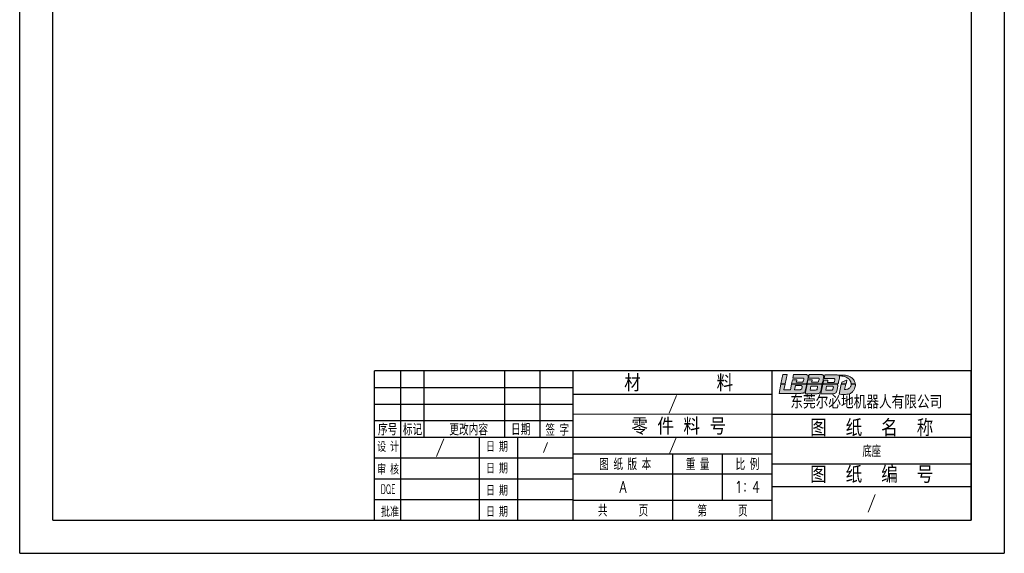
# Model space of a CAD drawing. Header units: millimetres. Extents: x -5616 to -5022, y -2151 to -1311.
# Tile 1 of 2: x -5616 to -5022, y -2151 to -1829. Entities that reach past the tile are written whole.
import ezdxf
from ezdxf.enums import TextEntityAlignment as Align

# ---------------------------------------------------------------- set-up
doc = ezdxf.new("R2010")
doc.units = ezdxf.units.MM
for name, color, linetype in [('1轮廓实线层', 7, 'Continuous'), ('2细线层', 4, 'Continuous'), ('5剖面线层', 2, 'Continuous'), ('图框层', 7, 'Continuous')]:
    doc.layers.add(name, color=color, linetype=linetype)
doc.layers.add('6文字层', color=3, linetype='Continuous', lineweight=18)
doc.styles.add('PC_TEXTSTYLE', font='isocp.shx', dxfattribs={"width": 0.8, "bigfont": 'hzfs.shx'})
doc.styles.add('TH_GBDIM', font='romans.shx', dxfattribs={"width": 0.8, "bigfont": 'gbcbig.shx'})

# ---------------------------------------------------------------- blocks, each defined once
blk = doc.blocks.new('A3纵')
at = {"layer": '5剖面线层', "true_color": 0x74d10a}
h = blk.add_hatch(color=72, dxfattribs=at)
h.dxf.hatch_style = 1
h.paths.add_polyline_path([(-55.51, 43.92), (-56.76, 43.92), (-57.36, 41.07), (-56.11, 41.07)])
edge = h.paths.add_edge_path()
edge.add_line((-57.96, 38.24), (-51.35, 38.24))
edge.add_spline(control_points=[(-51.35, 38.24), (-51.21, 38.26), (-50.93, 38.29), (-50.52, 38.36), (-50.24, 38.57), (-50.07, 38.76), (-50.02, 38.86)], knot_values=[0, 0, 0, 0, 3.612385, 7.048837, 10.255516, 12.349536, 12.349536, 12.349536, 12.349536], degree=3, periodic=0)
edge.add_line((-50.02, 38.86), (-49.64, 40.63))
edge.add_spline(control_points=[(-49.64, 40.63), (-49.64, 40.72), (-49.66, 40.81), (-49.66, 40.88), (-49.71, 40.94), (-49.73, 40.97)], knot_values=[0, 0, 0, 0, 0.476316, 1.44549, 2.246673, 2.246673, 2.246673, 2.246673], degree=3, periodic=0)
edge.add_line((-49.73, 40.97), (-54.18, 40.97))
edge.add_line((-54.18, 40.97), (-54.52, 39.3))
edge.add_line((-54.52, 39.3), (-56.49, 39.3))
edge.add_line((-56.49, 39.3), (-56.13, 40.97))
edge.add_line((-56.13, 40.97), (-57.38, 40.97))
edge.add_line((-57.38, 40.97), (-57.96, 38.24))
edge = h.paths.add_edge_path(flags=16)
edge.add_line((-52.99, 40.56), (-51.24, 40.56))
edge.add_spline(control_points=[(-51.24, 40.56), (-51.18, 40.54), (-51.08, 40.52), (-50.98, 40.39), (-50.97, 40.3), (-50.97, 40.26)], knot_values=[0, 0, 0, 0, 0.16594, 0.313706, 0.444871, 0.444871, 0.444871, 0.444871], degree=3, periodic=0)
edge.add_line((-50.97, 40.26), (-51.12, 39.64))
edge.add_spline(control_points=[(-51.12, 39.64), (-51.14, 39.57), (-51.2, 39.41), (-51.47, 39.34), (-51.65, 39.33), (-51.74, 39.32)], knot_values=[0, 0, 0, 0, 0.21656, 0.475605, 0.757612, 0.757612, 0.757612, 0.757612], degree=3, periodic=0)
edge.add_line((-51.74, 39.32), (-53.24, 39.32))
edge.add_line((-53.24, 39.32), (-52.99, 40.56))
edge = h.paths.add_edge_path()
edge.add_line((-53.9, 42.33), (-54.16, 41.07))
edge.add_line((-54.16, 41.07), (-49.89, 41.07))
edge.add_spline(control_points=[(-49.89, 41.07), (-49.86, 41.08), (-49.75, 41.1), (-49.64, 41.24), (-49.47, 41.38), (-49.45, 41.54), (-49.43, 41.62)], knot_values=[0, 0, 0, 0, 0.113541, 0.309529, 0.508983, 0.759853, 0.759853, 0.759853, 0.759853], degree=3, periodic=0)
edge.add_line((-49.43, 41.62), (-49.14, 42.98))
edge.add_spline(control_points=[(-49.14, 42.98), (-49.14, 43.07), (-49.13, 43.22), (-49.1, 43.46), (-49.2, 43.68), (-49.43, 43.82), (-49.67, 43.9), (-49.84, 43.93), (-49.92, 43.94)], knot_values=[0, 0, 0, 0, 0.270359, 0.459904, 0.691329, 0.959666, 1.234022, 1.467228, 1.467228, 1.467228, 1.467228], degree=3, periodic=0)
edge.add_line((-49.92, 43.94), (-53.56, 43.94))
edge.add_line((-53.56, 43.94), (-53.79, 42.84))
edge.add_line((-53.79, 42.84), (-50.84, 42.84))
edge.add_spline(control_points=[(-50.84, 42.84), (-50.8, 42.84), (-50.73, 42.83), (-50.63, 42.81), (-50.56, 42.77), (-50.49, 42.71), (-50.49, 42.63), (-50.49, 42.55), (-50.5, 42.49), (-50.5, 42.45)], knot_values=[0, 0, 0, 0, 0.109145, 0.202524, 0.297211, 0.376281, 0.445665, 0.519978, 0.62999, 0.62999, 0.62999, 0.62999], degree=3, periodic=0)
edge.add_line((-50.5, 42.47), (-50.66, 41.88))
edge.add_spline(control_points=[(-50.66, 41.88), (-50.68, 41.85), (-50.7, 41.79), (-50.77, 41.71), (-50.85, 41.66), (-50.92, 41.64), (-50.94, 41.63)], knot_values=[0, 0, 0, 0, 0.11249, 0.188578, 0.308405, 0.395813, 0.395813, 0.395813, 0.395813], degree=3, periodic=0)
edge.add_line((-50.94, 41.63), (-52.74, 41.63))
edge.add_line((-52.74, 41.63), (-52.62, 42.14))
edge.add_line((-52.62, 42.14), (-52.62, 42.33))
edge.add_line((-52.62, 42.33), (-53.9, 42.33))
edge = h.paths.add_edge_path()
edge.add_spline(control_points=[(-46.19, 42.84), (-46.15, 42.84), (-46.09, 42.83), (-45.99, 42.81), (-45.91, 42.77), (-45.85, 42.71), (-45.83, 42.62), (-45.85, 42.54), (-45.85, 42.48), (-45.86, 42.45)], knot_values=[0, 0, 0, 0, 0.109145, 0.202524, 0.297211, 0.376281, 0.459032, 0.54598, 0.631468, 0.631468, 0.631468, 0.631468], degree=3, periodic=0)
edge.add_line((-45.86, 42.45), (-46.02, 41.88))
edge.add_spline(control_points=[(-46.02, 41.88), (-46.03, 41.84), (-46.07, 41.74), (-46.17, 41.63), (-46.26, 41.6), (-46.3, 41.59)], knot_values=[0, 0, 0, 0, 0.133532, 0.314052, 0.429449, 0.429449, 0.429449, 0.429449], degree=3, periodic=0)
edge.add_line((-46.3, 41.59), (-48.11, 41.59))
edge.add_line((-48.11, 41.59), (-47.98, 42.14))
edge.add_line((-47.98, 42.14), (-47.98, 42.27))
edge.add_line((-47.98, 42.27), (-49.23, 42.27))
edge.add_line((-49.23, 42.27), (-49.48, 41.07))
edge.add_line((-49.48, 41.07), (-45.25, 41.07))
edge.add_spline(control_points=[(-45.25, 41.07), (-45.21, 41.08), (-45.11, 41.1), (-44.99, 41.24), (-44.83, 41.38), (-44.8, 41.54), (-44.79, 41.62)], knot_values=[0, 0, 0, 0, 0.113541, 0.309529, 0.508983, 0.759853, 0.759853, 0.759853, 0.759853], degree=3, periodic=0)
edge.add_line((-44.79, 41.62), (-44.5, 42.98))
edge.add_spline(control_points=[(-44.5, 42.98), (-44.49, 43.07), (-44.48, 43.22), (-44.46, 43.46), (-44.55, 43.68), (-44.78, 43.82), (-45.03, 43.9), (-45.2, 43.93), (-45.27, 43.94)], knot_values=[0, 0, 0, 0, 0.270359, 0.459904, 0.691329, 0.959666, 1.234022, 1.467228, 1.467228, 1.467228, 1.467228], degree=3, periodic=0)
edge.add_line((-45.27, 43.94), (-48.88, 43.94))
edge.add_line((-48.88, 43.94), (-49.11, 42.84))
edge.add_line((-49.11, 42.84), (-46.19, 42.84))
edge = h.paths.add_edge_path()
edge.add_spline(control_points=[(-45, 40.63), (-45, 40.72), (-45.02, 40.81), (-45.05, 40.86), (-45.08, 40.92), (-45.13, 40.97)], knot_values=[0.110312, 0.110312, 0.110312, 0.110312, 0.586629, 1.555802, 2.246673, 2.246673, 2.246673, 2.246673], degree=3, periodic=0)
edge.add_line((-45.13, 40.97), (-49.5, 40.97))
edge.add_line((-49.5, 40.97), (-50.09, 38.12))
edge.add_line((-50.09, 38.12), (-46.75, 38.12))
edge.add_spline(control_points=[(-46.75, 38.12), (-46.49, 38.12), (-46.23, 38.14), (-45.75, 38.29), (-45.55, 38.5), (-45.43, 38.76), (-45.37, 38.86)], knot_values=[0, 0, 0, 0, 3.612385, 7.048837, 10.255516, 12.349536, 12.349536, 12.349536, 12.349536], degree=3, periodic=0)
edge.add_line((-45.37, 38.86), (-45, 40.63))
edge = h.paths.add_edge_path(flags=16)
edge.add_spline(control_points=[(-46.45, 39.54), (-46.48, 39.46), (-46.53, 39.31), (-46.8, 39.24), (-46.98, 39.23), (-47.07, 39.22)], knot_values=[0, 0, 0, 0, 0.21656, 0.475605, 0.757612, 0.757612, 0.757612, 0.757612], degree=3, periodic=0)
edge.add_line((-47.07, 39.22), (-48.58, 39.22))
edge.add_line((-48.58, 39.22), (-48.32, 40.45))
edge.add_line((-48.32, 40.45), (-46.57, 40.45))
edge.add_spline(control_points=[(-46.57, 40.45), (-46.52, 40.44), (-46.41, 40.42), (-46.32, 40.29), (-46.31, 40.2), (-46.3, 40.16)], knot_values=[0, 0, 0, 0, 0.16594, 0.313706, 0.444871, 0.444871, 0.444871, 0.444871], degree=3, periodic=0)
edge.add_line((-46.3, 40.16), (-46.45, 39.54))
edge = h.paths.add_edge_path()
edge.add_spline(control_points=[(-40.24, 40.36), (-40.26, 40.68), (-40.29, 40.78), (-40.31, 40.84), (-40.36, 40.92), (-40.42, 40.97)], knot_values=[0.157558, 0.157558, 0.157558, 0.157558, 0.633874, 1.603048, 2.246673, 2.246673, 2.246673, 2.246673], degree=3, periodic=0)
edge.add_line((-40.42, 40.97), (-44.71, 40.97))
edge.add_line((-44.71, 40.97), (-45.31, 38.11))
edge.add_line((-45.31, 38.11), (-41.89, 38.11))
edge.add_spline(control_points=[(-41.89, 38.11), (-41.61, 38.13), (-41.38, 38.15), (-41, 38.3), (-40.74, 38.53), (-40.61, 38.76), (-40.56, 38.86)], knot_values=[0, 0, 0, 0, 3.612385, 7.048837, 10.255516, 12.349536, 12.349536, 12.349536, 12.349536], degree=3, periodic=0)
edge.add_line((-40.56, 38.86), (-40.24, 40.36))
edge = h.paths.add_edge_path(flags=16)
edge.add_spline(control_points=[(-41.84, 40.39), (-41.79, 40.38), (-41.68, 40.36), (-41.59, 40.23), (-41.58, 40.14), (-41.57, 40.09)], knot_values=[0, 0, 0, 0, 0.16594, 0.313706, 0.444871, 0.444871, 0.444871, 0.444871], degree=3, periodic=0)
edge.add_line((-41.57, 40.09), (-41.72, 39.47))
edge.add_spline(control_points=[(-41.72, 39.47), (-41.75, 39.4), (-41.8, 39.24), (-42.07, 39.17), (-42.25, 39.16), (-42.34, 39.16)], knot_values=[0, 0, 0, 0, 0.21656, 0.475605, 0.757612, 0.757612, 0.757612, 0.757612], degree=3, periodic=0)
edge.add_line((-42.34, 39.16), (-43.85, 39.16))
edge.add_line((-43.85, 39.16), (-43.59, 40.39))
edge.add_line((-43.59, 40.39), (-41.84, 40.39))
edge = h.paths.add_edge_path()
edge.add_spline(control_points=[(-39.7, 42.87), (-39.7, 43.09), (-39.71, 43.23), (-39.71, 43.35), (-39.74, 43.46), (-39.82, 43.53)], knot_values=[7.678202, 7.678202, 7.678202, 7.678202, 9.952853, 11.547588, 12.34447, 12.34447, 12.34447, 12.34447], degree=3, periodic=0)
edge.add_spline(control_points=[(-39.82, 43.53), (-39.82, 43.54), (-39.83, 43.54), (-39.84, 43.55)], knot_values=[7.617953, 7.617953, 7.617953, 7.617953, 7.678202, 7.678202, 7.678202, 7.678202], degree=3, periodic=0)
edge.add_spline(control_points=[(-39.84, 43.55), (-39.78, 43.54), (-39.73, 43.54), (-39.68, 43.53), (-39.55, 43.52), (-39.24, 43.49), (-38.65, 43.41), (-37.84, 43.2), (-37, 42.76), (-36.46, 42.09), (-36.25, 41.52), (-36.2, 41.2), (-36.18, 41.07)], knot_values=[-1.32384, -1.32384, -1.32384, -1.32384, 0, 0, 0, 3.216058, 7.844717, 15.059695, 24.312441, 31.237241, 36.149525, 39.453796, 39.453796, 39.453796, 39.453796], degree=3, periodic=0)
edge.add_line((-36.18, 41.07), (-34.96, 41.07))
edge.add_spline(control_points=[(-34.96, 41.07), (-34.96, 41.12), (-34.97, 41.24), (-35.05, 41.49), (-35.17, 41.91), (-35.55, 42.47), (-36.13, 43.02), (-36.94, 43.45), (-37.78, 43.69), (-38.37, 43.75), (-38.63, 43.77)], knot_values=[0, 0, 0, 0, 1.151049, 3.120639, 6.514086, 12.344374, 19.743132, 26.621777, 35.257202, 41.640066, 41.640066, 41.640066, 41.640066], degree=3, periodic=0)
edge.add_spline(control_points=[(-38.63, 43.77), (-39.03, 43.77), (-39.43, 43.77), (-39.83, 43.77)], knot_values=[0.439363, 0.439363, 0.439363, 0.439363, 10.5731, 10.5731, 10.5731, 10.5731], degree=3, periodic=0)
edge.add_spline(control_points=[(-39.83, 43.77), (-39.89, 43.76), (-39.98, 43.74), (-40.07, 43.72), (-40.1, 43.71)], knot_values=[0, 0, 0, 0, 1.463686, 2.290752, 2.290752, 2.290752, 2.290752], degree=3, periodic=0)
edge.add_spline(control_points=[(-40.1, 43.71), (-40.15, 43.73), (-40.28, 43.77), (-40.41, 43.79), (-40.48, 43.8)], knot_values=[0, 0, 0, 0, 1.372752, 3.334825, 3.334825, 3.334825, 3.334825], degree=3, periodic=0)
edge.add_line((-40.48, 43.8), (-44.13, 43.8))
edge.add_line((-44.13, 43.8), (-44.36, 42.69))
edge.add_line((-44.36, 42.69), (-41.44, 42.69))
edge.add_spline(control_points=[(-41.44, 42.69), (-41.4, 42.69), (-41.34, 42.68), (-41.24, 42.66), (-41.16, 42.62), (-41.1, 42.55), (-41.08, 42.47), (-41.1, 42.39), (-41.1, 42.33), (-41.11, 42.3)], knot_values=[0, 0, 0, 0, 0.109145, 0.202524, 0.297211, 0.376281, 0.459032, 0.54598, 0.631468, 0.631468, 0.631468, 0.631468], degree=3, periodic=0)
edge.add_line((-41.11, 42.3), (-41.27, 41.73))
edge.add_spline(control_points=[(-41.27, 41.73), (-41.28, 41.7), (-41.3, 41.64), (-41.37, 41.56), (-41.45, 41.51), (-41.52, 41.49), (-41.55, 41.48)], knot_values=[0, 0, 0, 0, 0.11249, 0.188578, 0.308405, 0.395813, 0.395813, 0.395813, 0.395813], degree=3, periodic=0)
edge.add_line((-41.54, 41.48), (-43.35, 41.48))
edge.add_line((-43.35, 41.48), (-43.23, 41.99))
edge.add_line((-43.23, 41.99), (-43.23, 42.17))
edge.add_line((-43.23, 42.17), (-44.46, 42.17))
edge.add_line((-44.46, 42.17), (-44.69, 41.07))
edge.add_line((-44.69, 41.07), (-40.26, 41.07))
edge.add_spline(control_points=[(-40.26, 41.07), (-40.24, 41.08), (-40.17, 41.11), (-40.11, 41.24), (-40.02, 41.4), (-39.99, 41.54), (-39.97, 41.62)], knot_values=[0, 0, 0, 0, 0.063812, 0.219898, 0.386717, 0.637587, 0.637587, 0.637587, 0.637587], degree=3, periodic=0)
edge.add_line((-39.97, 41.62), (-39.7, 42.87))
h.paths.add_polyline_path([(-37.48, 42.1), (-37.48, 42.22), (-37.6, 42.22), (-39.01, 41.64), (-39.13, 41.07), (-37.75, 41.07)], flags=17)
edge = h.paths.add_edge_path()
edge.add_spline(control_points=[(-39.83, 37.96), (-39.59, 37.95), (-38.96, 37.93), (-38.04, 37.9), (-37.13, 37.99), (-36.29, 38.2), (-35.68, 38.82), (-35.15, 39.54), (-35.03, 40.19), (-34.89, 40.62), (-34.91, 40.82), (-34.92, 40.93), (-34.93, 40.97)], knot_values=[0, 0, 0, 0, 5.994431, 15.888509, 23.126915, 29.243366, 37.241208, 44.362079, 51.473113, 53.800224, 55.481839, 56.538024, 56.538024, 56.538024, 56.538024], degree=3, periodic=0)
edge.add_line((-34.93, 40.97), (-36.17, 40.97))
edge.add_spline(control_points=[(-36.17, 40.97), (-36.17, 40.96), (-36.18, 40.89), (-36.2, 40.71), (-36.3, 40.44), (-36.45, 40.08), (-36.77, 39.76), (-37.23, 39.49), (-37.74, 39.4), (-38.07, 39.43), (-38.18, 39.43)], knot_values=[0, 0, 0, 0, 0.200319, 1.755522, 4.491279, 7.649925, 11.354755, 15.71284, 21.005618, 23.994098, 23.994098, 23.994098, 23.994098], degree=3, periodic=0)
edge.add_line((-38.18, 39.43), (-37.78, 40.97))
edge.add_line((-37.78, 40.97), (-39.16, 40.97))
edge.add_line((-39.16, 40.97), (-39.83, 37.96))
for p, q in [((-56.76, 43.92), (-57.36, 41.07)), ((-56.76, 43.92), (-55.51, 43.92)), ((-55.51, 43.92), (-56.11, 41.07)), ((-54.16, 41.07), (-53.9, 42.33)), ((-53.9, 42.33), (-53.9, 42.33)), ((-53.9, 42.33), (-52.62, 42.33)), ((-53.79, 42.84), (-53.56, 43.94)), ((-53.79, 42.84), (-50.84, 42.84)), ((-53.56, 43.94), (-49.92, 43.94)), ((-52.62, 42.14), (-52.74, 41.63)), ((-52.74, 41.63), (-50.94, 41.63)), ((-52.62, 42.33), (-52.62, 42.14)), ((-50.5, 42.45), (-50.66, 41.88)), ((-49.48, 41.07), (-49.23, 42.27)), ((-49.14, 42.98), (-49.43, 41.62)), ((-49.25, 42.33), (-49.25, 42.33)), ((-49.23, 42.27), (-47.98, 42.27)), ((-49.11, 42.84), (-48.88, 43.94)), ((-49.11, 42.84), (-46.19, 42.84)), ((-48.88, 43.94), (-45.27, 43.94)), ((-47.98, 42.14), (-48.11, 41.59)), ((-48.11, 41.59), (-46.3, 41.59)), ((-47.98, 42.27), (-47.98, 42.14)), ((-45.86, 42.45), (-46.02, 41.88)), ((-44.5, 42.98), (-44.79, 41.62)), ((-44.69, 41.07), (-44.46, 42.17)), ((-44.46, 42.17), (-43.23, 42.17)), ((-44.36, 42.69), (-44.13, 43.8)), ((-44.36, 42.69), (-41.44, 42.69)), ((-44.13, 43.8), (-40.48, 43.8)), ((-43.23, 41.99), (-43.35, 41.48)), ((-43.23, 42.17), (-43.23, 41.99)), ((-41.11, 42.3), (-41.27, 41.73)), ((-39.7, 42.87), (-39.97, 41.62)), ((-39.01, 41.64), (-39.13, 41.07)), ((-39.01, 41.64), (-37.6, 42.22)), ((-37.48, 42.1), (-37.75, 41.07)), ((-37.6, 42.22), (-37.48, 42.22)), ((-37.48, 42.22), (-37.48, 42.1)), ((-57.38, 40.97), (-57.96, 38.24)), ((-57.38, 40.97), (-56.13, 40.97)), ((-56.11, 41.07), (-57.36, 41.07)), ((-56.13, 40.97), (-56.49, 39.3)), ((-56.49, 39.3), (-54.52, 39.3)), ((-54.52, 39.3), (-54.18, 40.97)), ((-54.18, 40.97), (-49.73, 40.97)), ((-54.16, 41.07), (-49.89, 41.07)), ((-53.24, 39.32), (-52.99, 40.56)), ((-53.24, 39.32), (-51.74, 39.32)), ((-52.99, 40.56), (-51.24, 40.56)), ((-50.97, 40.26), (-51.12, 39.64)), ((-50.09, 38.12), (-49.5, 40.97)), ((-49.64, 40.63), (-50.02, 38.86)), ((-49.5, 40.97), (-45.13, 40.97)), ((-49.48, 41.07), (-45.25, 41.07)), ((-48.58, 39.22), (-48.32, 40.45)), ((-48.58, 39.22), (-47.07, 39.22)), ((-48.32, 40.45), (-46.57, 40.45)), ((-46.3, 40.16), (-46.45, 39.54)), ((-45, 40.63), (-45.37, 38.86)), ((-45.31, 38.11), (-44.71, 40.97)), ((-44.71, 40.97), (-40.42, 40.97)), ((-44.69, 41.07), (-40.26, 41.07)), ((-43.85, 39.16), (-43.59, 40.39)), ((-43.85, 39.16), (-42.34, 39.16)), ((-43.59, 40.39), (-41.84, 40.39)), ((-43.35, 41.48), (-41.55, 41.48)), ((-41.57, 40.09), (-41.72, 39.47)), ((-40.24, 40.36), (-40.56, 38.86)), ((-39.16, 40.97), (-39.83, 37.96)), ((-39.16, 40.97), (-37.78, 40.97)), ((-39.13, 41.07), (-37.75, 41.07)), ((-37.78, 40.97), (-38.18, 39.43)), ((-36.18, 41.07), (-34.96, 41.07)), ((-36.17, 40.97), (-34.93, 40.97)), ((-57.96, 38.24), (-51.35, 38.24)), ((-50.09, 38.12), (-46.75, 38.12)), ((-45.31, 38.11), (-41.89, 38.11)), ((-120, 31.92), (-60, 31.92))]:
    blk.add_line(p, q)
for points in [[(-50.94, 41.63), (-50.86, 41.66), (-50.76, 41.73), (-50.71, 41.78), (-50.66, 41.88)], [(-50.84, 42.84), (-50.73, 42.83), (-50.64, 42.81), (-50.55, 42.76), (-50.5, 42.7), (-50.49, 42.63), (-50.49, 42.56), (-50.5, 42.45)], [(-49.92, 43.94), (-49.69, 43.9), (-49.43, 43.81), (-49.21, 43.65), (-49.12, 43.44), (-49.12, 43.25), (-49.14, 42.98)], [(-49.43, 41.62), (-49.5, 41.38), (-49.64, 41.23), (-49.78, 41.1), (-49.89, 41.07)], [(-46.3, 41.59), (-46.19, 41.63), (-46.07, 41.76), (-46.02, 41.88)], [(-46.19, 42.84), (-46.08, 42.83), (-45.99, 42.81), (-45.91, 42.76), (-45.86, 42.7), (-45.84, 42.62), (-45.85, 42.54), (-45.86, 42.45)], [(-45.27, 43.94), (-45.04, 43.9), (-44.78, 43.81), (-44.56, 43.65), (-44.47, 43.44), (-44.48, 43.25), (-44.5, 42.98)], [(-44.79, 41.62), (-44.86, 41.38), (-44.99, 41.23), (-45.14, 41.1), (-45.25, 41.07)], [(-41.55, 41.48), (-41.47, 41.51), (-41.36, 41.58), (-41.31, 41.63), (-41.27, 41.73)], [(-41.44, 42.69), (-41.33, 42.68), (-41.24, 42.66), (-41.16, 42.61), (-41.11, 42.55), (-41.09, 42.47), (-41.1, 42.38), (-41.11, 42.3)], [(-39.97, 41.62), (-40.04, 41.38), (-40.12, 41.23), (-40.2, 41.1), (-40.26, 41.07)], [(-51.74, 39.32), (-51.46, 39.35), (-51.22, 39.45), (-51.12, 39.64)], [(-51.24, 40.56), (-51.08, 40.5), (-50.99, 40.38), (-50.97, 40.26)], [(-47.07, 39.22), (-46.79, 39.25), (-46.55, 39.34), (-46.45, 39.54)], [(-46.57, 40.45), (-46.42, 40.4), (-46.33, 40.28), (-46.3, 40.16)], [(-42.34, 39.16), (-42.06, 39.18), (-41.82, 39.28), (-41.72, 39.47)], [(-41.84, 40.39), (-41.69, 40.34), (-41.6, 40.22), (-41.57, 40.09)]]:
    blk.add_spline(points, degree=3)
for points, knots in [([(-40.48, 43.8), (-40.41, 43.79), (-40.28, 43.77), (-40.15, 43.73), (-40.1, 43.71)], [0, 0, 0, 0, 1.962073, 3.334825, 3.334825, 3.334825, 3.334825]), ([(-40.1, 43.71), (-40.07, 43.72), (-39.98, 43.74), (-39.89, 43.76), (-39.83, 43.77)], [0, 0, 0, 0, 0.827065, 2.290752, 2.290752, 2.290752, 2.290752]), ([(-39.84, 43.55), (-39.83, 43.54), (-39.82, 43.54), (-39.82, 43.53), (-39.74, 43.46), (-39.71, 43.35), (-39.71, 43.23), (-39.7, 43.09), (-39.7, 42.87)], [7.617953, 7.617953, 7.617953, 7.617953, 7.678202, 7.678202, 7.678202, 8.475084, 10.069819, 12.34447, 12.34447, 12.34447, 12.34447]), ([(-39.84, 43.55), (-39.78, 43.54), (-39.73, 43.54), (-39.68, 43.53), (-39.55, 43.52), (-39.24, 43.49), (-38.65, 43.41), (-37.84, 43.2), (-37, 42.76), (-36.46, 42.09), (-36.25, 41.52), (-36.2, 41.2), (-36.18, 41.07)], [-1.32384, -1.32384, -1.32384, -1.32384, 0, 0, 0, 3.216058, 7.844717, 15.059695, 24.312441, 31.237241, 36.149525, 39.453796, 39.453796, 39.453796, 39.453796]), ([(-38.63, 43.77), (-38.37, 43.75), (-37.78, 43.69), (-36.94, 43.45), (-36.13, 43.02), (-35.55, 42.47), (-35.17, 41.91), (-35.05, 41.49), (-34.97, 41.24), (-34.96, 41.12), (-34.96, 41.07)], [0, 0, 0, 0, 6.382864, 15.018289, 21.896934, 29.295692, 35.12598, 38.519427, 40.489017, 41.640066, 41.640066, 41.640066, 41.640066]), ([(-51.35, 38.24), (-51.21, 38.26), (-50.93, 38.29), (-50.52, 38.36), (-50.24, 38.57), (-50.07, 38.76), (-50.02, 38.86)], [0, 0, 0, 0, 3.612385, 7.048837, 10.255516, 12.349536, 12.349536, 12.349536, 12.349536]), ([(-49.73, 40.97), (-49.71, 40.94), (-49.66, 40.88), (-49.66, 40.81), (-49.64, 40.72), (-49.64, 40.63)], [0, 0, 0, 0, 0.801183, 1.770357, 2.246673, 2.246673, 2.246673, 2.246673]), ([(-46.75, 38.12), (-46.49, 38.12), (-46.23, 38.14), (-45.75, 38.29), (-45.55, 38.5), (-45.43, 38.76), (-45.37, 38.86)], [0, 0, 0, 0, 3.612385, 7.048837, 10.255516, 12.349536, 12.349536, 12.349536, 12.349536]), ([(-45.13, 40.97), (-45.08, 40.92), (-45.05, 40.86), (-45.02, 40.81), (-45, 40.72), (-45, 40.63)], [0.110312, 0.110312, 0.110312, 0.110312, 0.801183, 1.770357, 2.246673, 2.246673, 2.246673, 2.246673]), ([(-41.89, 38.11), (-41.61, 38.13), (-41.38, 38.15), (-41, 38.3), (-40.74, 38.53), (-40.61, 38.76), (-40.56, 38.86)], [0, 0, 0, 0, 3.612385, 7.048837, 10.255516, 12.349536, 12.349536, 12.349536, 12.349536]), ([(-40.42, 40.97), (-40.36, 40.92), (-40.31, 40.84), (-40.29, 40.78), (-40.26, 40.68), (-40.24, 40.36)], [0.157558, 0.157558, 0.157558, 0.157558, 0.801183, 1.770357, 2.246673, 2.246673, 2.246673, 2.246673]), ([(-34.93, 40.97), (-34.92, 40.93), (-34.91, 40.82), (-34.89, 40.62), (-35.03, 40.19), (-35.15, 39.54), (-35.68, 38.82), (-36.29, 38.2), (-37.13, 37.99), (-38.04, 37.9), (-38.96, 37.93), (-39.59, 37.95), (-39.83, 37.96)], [0, 0, 0, 0, 1.056185, 2.7378, 5.064911, 12.175945, 19.296816, 27.294658, 33.411109, 40.649515, 50.543593, 56.538024, 56.538024, 56.538024, 56.538024]), ([(-38.18, 39.43), (-38.07, 39.43), (-37.74, 39.4), (-37.23, 39.49), (-36.77, 39.76), (-36.45, 40.08), (-36.3, 40.44), (-36.2, 40.71), (-36.18, 40.89), (-36.17, 40.96), (-36.17, 40.97)], [0, 0, 0, 0, 2.988479, 8.281258, 12.639343, 16.344172, 19.502819, 22.238575, 23.793778, 23.994098, 23.994098, 23.994098, 23.994098])]:
    blk.add_open_spline(points, degree=3, knots=knots)
for points in [[(-39.83, 43.77), (-39.43, 43.77), (-39.03, 43.77), (-38.63, 43.77)], [(-49.65, 40.6), (-49.65, 40.6), (-49.65, 40.6), (-49.65, 40.6)], [(-45, 40.6), (-45, 40.6), (-45, 40.6), (-45, 40.6)]]:
    blk.add_open_spline(points, degree=3)
at = {"layer": '1轮廓实线层'}
for p, q in [((0, 45), (-180, 45)), ((-180, 0), (-180, 45)), ((-172, 25), (-172, 45)), ((-165, 25), (-165, 45)), ((-140.62, 25), (-140.62, 45)), ((-130, 25), (-130, 45)), ((-120, 0), (-120, 45)), ((-60, 31.92), (0, 31.92)), ((-172, 0), (-172, 25)), ((-148.32, 0), (-148.32, 25)), ((-136.74, 0), (-136.74, 25)), ((-120, 20), (-60, 20)), ((-60, 16.95), (0, 16.95)), ((-180, 0), (0, 0))]:
    blk.add_line(p, q, dxfattribs=at)
at = {"layer": '1轮廓实线层', "color": 7}
for p, q in [((-60, 0), (-60, 45)), ((-180, 25), (-120, 25)), ((-180, 18.75), (-120, 18.75)), ((-180, 12.5), (-120, 12.5)), ((-180, 6.25), (-120, 6.25))]:
    blk.add_line(p, q, dxfattribs=at)
at = {"layer": '2细线层'}
for p, q in [((-287, -10), (-287, 410)), ((10, 410), (10, -10)), ((-180, 40), (-120, 40)), ((-120, 38), (-60, 38)), ((-180, 35), (-120, 35)), ((-180, 30), (-120, 30)), ((-120, 25), (-60, 25)), ((-60, 25), (0, 25)), ((-90, 0), (-90, 20)), ((-75, 6), (-75, 20)), ((-120, 14), (-60, 14)), ((-60, 10.11), (0, 10.11)), ((-120, 6), (-60, 6)), ((-287, -10), (10, -10))]:
    blk.add_line(p, q, dxfattribs=at)
at = {"layer": '图框层'}
for p, q in [((-277, 0), (-277, 400)), ((0, 400), (0, 0)), ((0, 0), (0, 45)), ((-277, 0), (0, 0))]:
    blk.add_line(p, q, dxfattribs=at)
at = {"layer": '6文字层', "style": 'PC_TEXTSTYLE'}
for s, p in [(' 材        料', (-89.65, 41.58)), (' 零 件 料 号', (-89.65, 28.49)), ('图  纸  名  称', (-30, 28.07)), ('图  纸  编  号', (-30, 13.99))]:
    blk.add_text(s, height=5, dxfattribs=at).set_placement(p, align=Align.MIDDLE)
at = {"layer": '6文字层', "style": 'PC_TEXTSTYLE', "width": 0.667}
for s, height, p in [('序号', 3.5, (-176, 27.5)), ('标记', 3.5, (-168.5, 27.5)), (' 更改内容', 3.5, (-152.23, 27.5)), (' 日期 ', 3.5, (-135.85, 27.5)), (' 签 字 ', 3.5, (-124.84, 27.37)), (' 设 计 ', 3, (-175.88, 22.3)), (' 日 期 ', 3, (-143.05, 22.3)), (' 审 核 ', 3, (-175.88, 15.48)), (' 日 期 ', 3, (-143.05, 15.77)), (' 图 纸 版 本', 3.5, (-105, 17)), (' 重 量 ', 3.5, (-82.5, 17)), (' 比 例 ', 3.5, (-67.5, 17)), ('DQE', 3, (-175.88, 9.35)), (' 日 期 ', 3, (-143.05, 9.07)), (' 批准', 3, (-175.88, 2.69)), (' 日 期 ', 3, (-143.05, 2.69)), ('共       页', 3.5, (-105, 3)), ('第       页', 3.5, (-75, 3))]:
    blk.add_text(s, height=height, dxfattribs=at).set_placement(p, align=Align.MIDDLE)
at = {"layer": '6文字层', "insert": (-54.54, 37.52), "char_height": 3.5, "attachment_point": 1, "style": 'PC_TEXTSTYLE'}
blk.add_mtext_dynamic_manual_height_columns('{\\fSimHei|b0|i0|c134|p49;东莞尔必地机器人有限公司}', width=147.7089, gutter_width=25, heights=[0], dxfattribs=at)
at = {"layer": '6文字层', "style": 'TH_GBDIM', "width": 0.8, "flags": 8}
for tag, height, p in [('材料', 3.5, (-90, 34.96)), ('设计', 3.5, (-160.16, 21.88)), ('料号', 3.5, (-90, 22.5)), ('AAAA-A-AA', 2, (-128.37, 21.88)), ('名称', 3.5, (-30, 20.97)), ('A', 3.5, (-105, 10)), ('1：1', 3.5, (-67.5, 10)), ('编号', 3.5, (-30, 5.05))]:
    blk.add_attdef(tag, text='', height=height, dxfattribs=at).set_placement(p, align=Align.MIDDLE)

msp = doc.modelspace()

# ---------------------------------------------------------------- block references
at = {"layer": '6文字层'}
ref = msp.add_blockref('A3纵', (-5042.194, -2130.866), dxfattribs=dict(at, xscale=2, yscale=2, zscale=2))
ref.add_attrib('名称', '底座', dxfattribs={"height": 7, "style": 'TH_GBDIM', "width": 0.8}).set_placement((-5102.194, -2088.919), align=Align.MIDDLE)
ref.add_attrib('编号', '/', dxfattribs={"height": 7, "style": 'TH_GBDIM', "width": 0.8}).set_placement((-5102.194, -2120.756), align=Align.MIDDLE)
ref.add_attrib('1：1', '1：4', dxfattribs={"height": 7, "style": 'TH_GBDIM', "width": 0.8}).set_placement((-5177.194, -2110.866), align=Align.MIDDLE)
ref.add_attrib('A', 'A', dxfattribs={"height": 7, "style": 'TH_GBDIM', "width": 0.8}).set_placement((-5252.194, -2110.866), align=Align.MIDDLE)
ref.add_attrib('料号', '/', dxfattribs={"height": 7, "style": 'TH_GBDIM', "width": 0.8}).set_placement((-5222.194, -2085.866), align=Align.MIDDLE)
ref.add_attrib('材料', '/', dxfattribs={"height": 7, "style": 'TH_GBDIM', "width": 0.8}).set_placement((-5222.194, -2060.95), align=Align.MIDDLE)
ref.add_attrib('AAAA-A-AA', '/', dxfattribs={"height": 4, "style": 'TH_GBDIM', "width": 0.8}).set_placement((-5298.931, -2087.116), align=Align.MIDDLE)
ref.add_attrib('设计', '/', dxfattribs={"height": 7, "style": 'TH_GBDIM', "width": 0.8}).set_placement((-5362.515, -2087.116), align=Align.MIDDLE)

doc.saveas('drawing.dxf')
